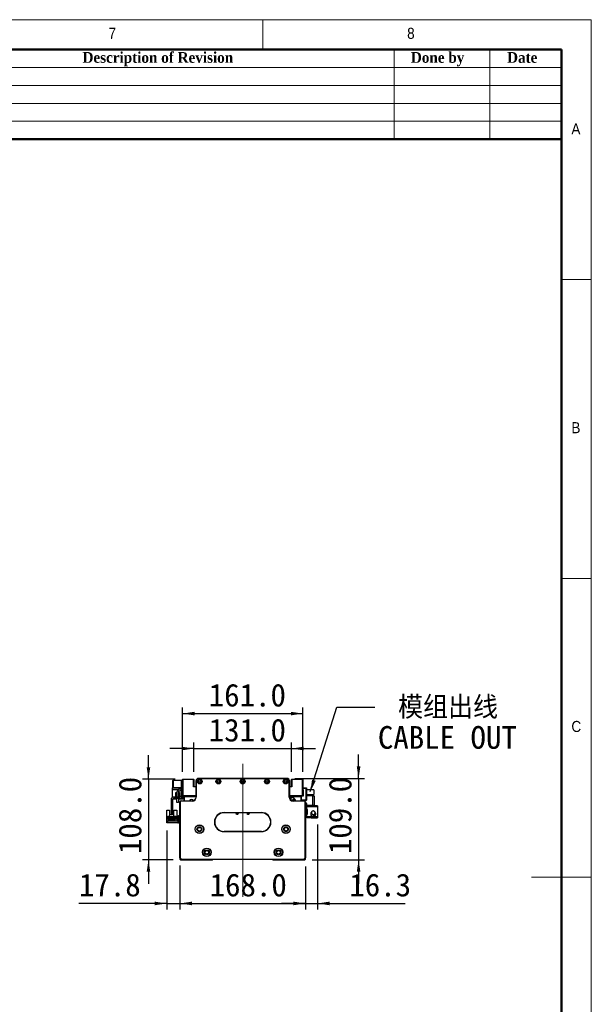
# Model space of a CAD drawing. Header units: millimetres. Extents: x 40 to 3320, y 40 to 2336.
# Tile 15 of 15: x 2554 to 3320, y 1018 to 2336. Entities that reach past the tile are written whole.
import ezdxf

# ---------------------------------------------------------------- set-up
doc = ezdxf.new("R2010")
doc.units = ezdxf.units.MM
doc.header["$LTSCALE"] = 8
doc.linetypes.add('CENTERX2', pattern=[20.32, 12.7, -2.54, 2.54, -2.54])
doc.layers.add('DIMNS', color=7, linetype='Continuous')
doc.styles.add('SLDTEXTSTYLE0', font='Gothic.ttf', dxfattribs={"width": 0.913})
doc.styles.add('SLDTEXTSTYLE1', font='timesbd.ttf', dxfattribs={"width": 0.933})
doc.styles.add('SLDTEXTSTYLE10', font='txt', dxfattribs={"bigfont": 'bigfont'})
doc.styles.add('SLDTEXTSTYLE7', font='txt')
doc.dimstyles.new('SLDDIMSTYLE0', dxfattribs={"dimtxt": 30.4, "dimasz": 16, "dimexe": 0, "dimexo": 0.0625, "dimgap": 7.6, "dimtad": 2, "dimdec": 1, "dimrnd": 1e-09, "dimzin": 4, "dimdsep": 46, "dimtxsty": 'SLDTEXTSTYLE7', "dimsah": 1, "dimcen": 0.09, "dimadec": 0, "dimazin": 1, "dimtfac": 1, "dimtdec": 1, "dimtmove": 0, "dimatfit": 0, "dimfxl": 0, "dimfrac": 2, "dimtolj": 1, "dimtzin": 12, "dimarcsym": 0})
doc.dimstyles.new('SLDDIMSTYLE4', dxfattribs={"dimtxt": 0.18, "dimasz": 16, "dimexe": 0, "dimexo": 0.0625, "dimgap": 0, "dimtad": 0, "dimtih": 1, "dimtoh": 1, "dimdec": 0, "dimrnd": 1e-09, "dimzin": 0, "dimdsep": 46, "dimtxsty": 'Standard', "dimsah": 1, "dimcen": 0.09, "dimadec": 0, "dimazin": 0, "dimtfac": 16, "dimtdec": 0, "dimtofl": 0, "dimtmove": 0, "dimatfit": 3, "dimfxl": 0, "dimfrac": 2, "dimtolj": 1, "dimtzin": 0, "dimarcsym": 0})
doc.dimstyles.new('SLDDIMSTYLE5', dxfattribs={"dimtxt": 30.4, "dimasz": 16, "dimexe": 0, "dimexo": 0.0625, "dimgap": 7.6, "dimtad": 2, "dimdec": 1, "dimrnd": 1e-09, "dimzin": 12, "dimdsep": 46, "dimtxsty": 'SLDTEXTSTYLE7', "dimsah": 1, "dimcen": 0.09, "dimadec": 0, "dimazin": 3, "dimtfac": 1, "dimtdec": 1, "dimtmove": 0, "dimatfit": 0, "dimfxl": 0, "dimfrac": 2, "dimtolj": 1, "dimtzin": 12, "dimarcsym": 0})

# ---------------------------------------------------------------- blocks, each defined once
blk = doc.blocks.new('_D_14')
at = {"layer": 'DIMNS'}
for p, q in [((2769.1, 1202.1), (2769.1, 1144.8)), ((2937.1, 1202.1), (2937.1, 1144.8)), ((2769.1, 1152.8), (2937.1, 1152.8))]:
    blk.add_line(p, q, dxfattribs=at)
for points in [[(2769.1, 1152.8), (2785.1, 1150.4), (2785.1, 1155.2)], [(2937.1, 1152.8), (2921.1, 1155.2), (2921.1, 1150.4)]]:
    blk.add_solid(points, dxfattribs=at)
at = {"layer": 'DIMNS', "insert": (2808.8, 1192.7), "char_height": 30.4, "attachment_point": 1, "style": 'SLDTEXTSTYLE7'}
blk.add_mtext('168.0', dxfattribs=at)
blk = doc.blocks.new('_D_15')
at = {"layer": 'DIMNS'}
for p, q in [((2751.3, 1250.6), (2751.3, 1144.8)), ((2769.1, 1203.6), (2769.1, 1144.8)), ((2751.3, 1152.8), (2633.8, 1152.8)), ((2751.3, 1152.8), (2769.1, 1152.8)), ((2769.1, 1152.8), (2801.1, 1152.8))]:
    blk.add_line(p, q, dxfattribs=at)
for points in [[(2751.3, 1152.8), (2735.3, 1155.2), (2735.3, 1150.4)], [(2769.1, 1152.8), (2785.1, 1150.4), (2785.1, 1155.2)]]:
    blk.add_solid(points, dxfattribs=at)
at = {"layer": 'DIMNS', "insert": (2633.8, 1192.7), "char_height": 30.4, "attachment_point": 1, "style": 'SLDTEXTSTYLE7'}
blk.add_mtext('17.8', dxfattribs=at)
blk = doc.blocks.new('_D_16')
at = {"layer": 'DIMNS'}
for p, q in [((3008.3, 1320.2), (3008.3, 1352.2)), ((2922.7, 1320.2), (3016.3, 1320.2)), ((3008.3, 1320.2), (3008.3, 1211.2)), ((2946.2, 1211.2), (3016.3, 1211.2)), ((3008.3, 1211.2), (3008.3, 1179.2))]:
    blk.add_line(p, q, dxfattribs=at)
for points in [[(3008.3, 1320.2), (3010.7, 1336.2), (3005.9, 1336.2)], [(3008.3, 1211.2), (3005.9, 1195.2), (3010.7, 1195.2)]]:
    blk.add_solid(points, dxfattribs=at)
at = {"layer": 'DIMNS', "insert": (2968.4, 1218.9), "char_height": 30.4, "attachment_point": 1, "rotation": 90, "style": 'SLDTEXTSTYLE7'}
blk.add_mtext('109.0', dxfattribs=at)
blk = doc.blocks.new('_D_17')
at = {"layer": 'DIMNS'}
for p, q in [((2787.6, 1360.2), (2755.6, 1360.2)), ((2787.6, 1329.1), (2787.6, 1368.2)), ((2787.6, 1360.2), (2918.6, 1360.2)), ((2918.6, 1329.1), (2918.6, 1368.2)), ((2918.6, 1360.2), (2950.6, 1360.2))]:
    blk.add_line(p, q, dxfattribs=at)
for points in [[(2787.6, 1360.2), (2771.6, 1362.6), (2771.6, 1357.8)], [(2918.6, 1360.2), (2934.6, 1357.8), (2934.6, 1362.6)]]:
    blk.add_solid(points, dxfattribs=at)
at = {"layer": 'DIMNS', "insert": (2807.6, 1400.1), "char_height": 30.4, "attachment_point": 1, "style": 'SLDTEXTSTYLE7'}
blk.add_mtext('131.0', dxfattribs=at)
blk = doc.blocks.new('_D_18')
at = {"layer": 'DIMNS'}
for p, q in [((2772.6, 1329.1), (2772.6, 1415)), ((2933.6, 1329.1), (2933.6, 1415)), ((2772.6, 1407), (2933.6, 1407))]:
    blk.add_line(p, q, dxfattribs=at)
for points in [[(2772.6, 1407), (2788.6, 1404.6), (2788.6, 1409.4)], [(2933.6, 1407), (2917.6, 1409.4), (2917.6, 1404.6)]]:
    blk.add_solid(points, dxfattribs=at)
at = {"layer": 'DIMNS', "insert": (2807.6, 1446.9), "char_height": 30.4, "attachment_point": 1, "style": 'SLDTEXTSTYLE7'}
blk.add_mtext('161.0', dxfattribs=at)
blk = doc.blocks.new('_D_19')
at = {"layer": 'DIMNS'}
for p, q in [((2953.4, 1258.4), (2953.4, 1144.8)), ((2937.1, 1202.1), (2937.1, 1144.8)), ((2937.1, 1152.8), (2905.1, 1152.8)), ((2937.1, 1152.8), (2953.4, 1152.8)), ((2953.4, 1152.8), (3070.8, 1152.8))]:
    blk.add_line(p, q, dxfattribs=at)
for points in [[(2937.1, 1152.8), (2921.1, 1155.2), (2921.1, 1150.4)], [(2953.4, 1152.8), (2969.4, 1150.4), (2969.4, 1155.2)]]:
    blk.add_solid(points, dxfattribs=at)
at = {"layer": 'DIMNS', "insert": (2995.9, 1192.7), "char_height": 30.4, "attachment_point": 1, "style": 'SLDTEXTSTYLE7'}
blk.add_mtext('16.3', dxfattribs=at)
blk = doc.blocks.new('_D_20')
at = {"layer": 'DIMNS'}
for p, q in [((2726.9, 1319.2), (2726.9, 1351.2)), ((2762.7, 1319.2), (2718.9, 1319.2)), ((2726.9, 1319.2), (2726.9, 1211.2)), ((2759.9, 1211.2), (2718.9, 1211.2)), ((2726.9, 1211.2), (2726.9, 1179.2))]:
    blk.add_line(p, q, dxfattribs=at)
for points in [[(2726.9, 1319.2), (2729.3, 1335.2), (2724.5, 1335.2)], [(2726.9, 1211.2), (2724.5, 1195.2), (2729.3, 1195.2)]]:
    blk.add_solid(points, dxfattribs=at)
at = {"layer": 'DIMNS', "insert": (2687, 1218.9), "char_height": 30.4, "attachment_point": 1, "rotation": 90, "style": 'SLDTEXTSTYLE7'}
blk.add_mtext('108.0', dxfattribs=at)
blk = doc.blocks.new('SW_NOTE_7')
at = {"layer": 'DIMNS', "color": 0, "char_height": 30.4, "attachment_point": 1}
for s, insert, style in [(' 模组出线', (4, 15.1), 'SLDTEXTSTYLE10'), ('CABLE OUT', (4, -25.1), 'SLDTEXTSTYLE7')]:
    blk.add_mtext(s, dxfattribs=dict(at, insert=insert, style=style))

msp = doc.modelspace()

# ---------------------------------------------------------------- linework, layer by layer
at = {"color": 7, "linetype": 'Continuous', "lineweight": 18}
for p, q in [((3320, 2336), (40, 2336)), ((2880, 2296), (2880, 2336)), ((3320, 40), (3320, 2336)), ((80, 2296), (3280, 2296)), ((3056, 2296), (3056, 2176)), ((3184, 2296), (3184, 2176)), ((3280, 2296), (3280, 2176)), ((3280, 2296), (3280, 80)), ((2320, 2272), (3280, 2272)), ((2320, 2248), (3280, 2248)), ((2320, 2224), (3280, 2224)), ((2320, 2200), (3280, 2200)), ((3320, 1988), (3280, 1988)), ((3280, 1588), (3320, 1588)), ((3320, 1188), (3240, 1188))]:
    msp.add_line(p, q, dxfattribs=at)
at = {"color": 7, "linetype": 'Continuous', "lineweight": 50}
for p, q in [((3280, 2296), (80, 2296)), ((3280, 2296), (3280, 80)), ((3280, 2176), (2320, 2176))]:
    msp.add_line(p, q, dxfattribs=at)
at = {"color": 7, "linetype": 'Continuous', "lineweight": 25}
for p, q in [((2772.8708452, 1319.2459392), (2772.5708475, 1318.9459416)), ((2772.8708452, 1318.9459416), (2772.5708475, 1318.9459416)), ((2772.5708475, 1297.0459434), (2772.5708475, 1318.9459416)), ((2772.8708452, 1318.9459416), (2772.8708452, 1319.2459392)), ((2772.8708452, 1319.2459392), (2787.2708431, 1319.2459392)), ((2787.2708431, 1318.9459416), (2772.8708452, 1318.9459416)), ((2772.8708452, 1318.9459416), (2772.8708452, 1297.0459434)), ((2787.2708431, 1318.9459416), (2787.2708431, 1319.2459392)), ((2787.5708481, 1318.9459416), (2787.2708431, 1319.2459392)), ((2787.2708431, 1308.7459403), (2787.2708431, 1318.9459416)), ((2787.2708431, 1318.9459416), (2787.5708481, 1318.9459416)), ((2787.5708481, 1318.9459416), (2787.5708481, 1308.7459403)), ((2791.0708478, 1318.9042481), (2791.0708478, 1318.9459341)), ((2791.0708478, 1318.9459341), (2791.0990035, 1318.9459341)), ((2793.5708454, 1320.2459338), (2793.5708454, 1319.9459361)), ((2793.5708454, 1320.2459338), (2912.5708481, 1320.2459338)), ((2912.5708481, 1319.9459361), (2793.5708454, 1319.9459361)), ((2912.5708481, 1320.2459338), (2912.5708481, 1319.9459361)), ((2915.04269, 1318.9459341), (2915.0708457, 1318.9459341)), ((2915.0708457, 1318.9459341), (2915.0708457, 1318.9042481)), ((2918.8708505, 1319.2459392), (2918.5708454, 1318.9459416)), ((2918.5708454, 1308.7459403), (2918.5708454, 1318.9459416)), ((2918.5708454, 1318.9459416), (2918.8708505, 1318.9459416)), ((2918.8708505, 1319.2459392), (2918.8708505, 1318.9459416)), ((2918.8708505, 1319.2459392), (2933.2708484, 1319.2459392)), ((2918.8708505, 1318.9459416), (2918.8708505, 1308.7459403)), ((2933.2708484, 1318.9459416), (2918.8708505, 1318.9459416)), ((2933.2708484, 1319.2459392), (2933.2708484, 1318.9459416)), ((2933.570846, 1318.9459416), (2933.2708484, 1319.2459392)), ((2933.570846, 1318.9459416), (2933.2708484, 1318.9459416)), ((2933.2708484, 1297.0459434), (2933.2708484, 1318.9459416)), ((2933.570846, 1318.9459416), (2933.570846, 1297.0459434)), ((2759.2708459, 1305.1459389), (2759.2708459, 1307.7459457)), ((2759.2708459, 1307.7459457), (2770.5708435, 1307.7459457)), ((2759.2708459, 1305.1459389), (2766.9304078, 1305.1459389)), ((2759.2708459, 1294.9955585), (2759.2708459, 1305.1459389)), ((2759.8708486, 1317.7459436), (2759.5708435, 1317.445946)), ((2759.8708486, 1317.445946), (2759.5708435, 1317.3216777)), ((2759.5708435, 1317.3216777), (2759.5708435, 1317.445946)), ((2759.5708435, 1308.1702041), (2759.5708435, 1317.3216777)), ((2759.8708486, 1308.0459433), (2759.5708435, 1308.1702041)), ((2759.5708435, 1308.0459433), (2759.5708435, 1308.1702041)), ((2759.5708435, 1308.0459433), (2759.8708486, 1307.7459457)), ((2759.8708486, 1317.7459436), (2759.8708486, 1317.445946)), ((2759.8708486, 1317.7459436), (2770.5708435, 1317.7459436)), ((2759.8708486, 1317.445946), (2759.8708486, 1308.0459433)), ((2770.5708435, 1317.445946), (2759.8708486, 1317.445946)), ((2759.8708486, 1308.0459433), (2770.5708435, 1308.0459433)), ((2759.8708486, 1308.0459433), (2759.8708486, 1307.7459457)), ((2770.5708435, 1317.7459436), (2772.5708475, 1317.7459436)), ((2770.5708435, 1316.7459416), (2770.5708435, 1317.7459436)), ((2770.5708435, 1316.7459416), (2770.5708435, 1307.7459457)), ((2772.5708475, 1316.7459416), (2770.5708435, 1316.7459416)), ((2771.6283118, 1305.1459389), (2772.5708475, 1305.1459389)), ((2790.5708468, 1308.7459403), (2787.2708431, 1308.7459403)), ((2790.5708468, 1317.2459351), (2790.8708481, 1317.2459351)), ((2790.5708468, 1295.2459353), (2790.5708468, 1317.2459351)), ((2790.8708481, 1317.2459351), (2790.8708481, 1295.2459353)), ((2915.5708468, 1317.2459351), (2915.2708454, 1317.2459351)), ((2915.2708454, 1295.2459353), (2915.2708454, 1317.2459351)), ((2915.5708468, 1317.2459351), (2915.5708468, 1295.2459353)), ((2918.8708505, 1308.7459403), (2915.5708468, 1308.7459403)), ((2933.570846, 1307.7459457), (2938.2708436, 1307.7459457)), ((2938.2708436, 1306.7459437), (2933.570846, 1306.7459437)), ((2938.2708436, 1306.7459437), (2938.2708436, 1307.7459457)), ((2938.2708436, 1307.7459457), (2938.5708487, 1307.4459406)), ((2938.5708487, 1306.6216754), (2938.2708436, 1306.7459437)), ((2938.2708436, 1291.7459431), (2938.2708436, 1306.7459437)), ((2938.5708487, 1307.4459406), (2938.5708487, 1306.6216754)), ((2938.5708487, 1306.6216754), (2938.5708487, 1291.8702038)), ((2759.2708459, 1292.2459441), (2759.2708459, 1292.4942719)), ((2763.5708442, 1292.2459441), (2759.2708459, 1292.2459441)), ((2769.0708479, 1295.2459427), (2760.5708456, 1295.2459427)), ((2769.0708479, 1293.2459461), (2760.5708456, 1293.2459461)), ((2763.5708442, 1301.24594), (2765.0708472, 1301.24594)), ((2763.5708442, 1295.2459427), (2763.5708442, 1301.24594)), ((2763.5708442, 1292.2459441), (2763.5708442, 1293.2459461)), ((2765.0708472, 1301.7668101), (2765.0708472, 1295.7459437)), ((2765.0708472, 1295.7459437), (2767.0708438, 1295.7459437)), ((2765.0708472, 1295.2459427), (2765.0708472, 1295.7459437)), ((2765.0708472, 1287.7459424), (2765.0708472, 1293.2459461)), ((2767.0708438, 1301.745941), (2767.0708438, 1295.7459437)), ((2767.0708438, 1301.24594), (2768.5708469, 1301.24594)), ((2767.0708438, 1295.7459437), (2767.0708438, 1295.2459427)), ((2767.0708438, 1293.2459461), (2767.0708438, 1287.7459424)), ((2768.5708469, 1301.24594), (2768.5708469, 1295.2459427)), ((2768.5708469, 1293.2459461), (2768.5708469, 1292.2459441)), ((2772.8708452, 1292.2459441), (2768.5708469, 1292.2459441)), ((2770.5708435, 1304.7459396), (2772.5708475, 1304.7459396)), ((2770.5708435, 1303.745945), (2770.5708435, 1304.7459396)), ((2770.5708435, 1303.745945), (2770.5708435, 1296.7459457)), ((2772.5708475, 1303.745945), (2770.5708435, 1303.745945)), ((2772.5708475, 1297.0459434), (2772.5708475, 1296.7459457)), ((2772.5708475, 1297.0459434), (2772.8708452, 1296.7459457)), ((2772.8708452, 1297.0459434), (2772.5708475, 1297.0459434)), ((2772.8708452, 1297.0459434), (2790.5708468, 1297.0459434)), ((2772.8708452, 1297.0459434), (2772.8708452, 1296.7459457)), ((2772.8708452, 1292.2459441), (2772.8708452, 1296.7459457)), ((2790.5708468, 1296.7459457), (2772.8708452, 1296.7459457)), ((2774.5708441, 1295.7459437), (2775.5708462, 1296.7459457)), ((2774.5708441, 1290.745941), (2774.5708441, 1295.7459437)), ((2775.1708468, 1294.9959459), (2776.120848, 1295.9459397)), ((2775.1708468, 1290.24594), (2775.1708468, 1294.9959459)), ((2775.2708485, 1294.9059429), (2776.210851, 1295.8459454)), ((2775.2708485, 1290.24594), (2775.2708485, 1294.9059429)), ((2776.120848, 1295.9459397), (2790.5708468, 1295.9459397)), ((2776.210851, 1295.8459454), (2790.5708468, 1295.8459454)), ((2788.4958452, 1296.7459457), (2788.7908211, 1296.4509698)), ((2789.2858004, 1296.2459447), (2790.5708468, 1296.2459447)), ((2790.8708481, 1295.2459353), (2790.5708468, 1295.2459353)), ((2915.8505043, 1294.7459417), (2915.1944956, 1294.7459417)), ((2915.5708468, 1295.2459353), (2915.2708454, 1295.2459353)), ((2915.5708468, 1297.0459434), (2933.2708484, 1297.0459434)), ((2933.2708484, 1296.7459457), (2915.5708468, 1296.7459457)), ((2915.5708468, 1296.2459447), (2916.8558931, 1296.2459447)), ((2915.5708468, 1295.9459397), (2930.0208455, 1295.9459397)), ((2915.5708468, 1295.8459454), (2929.9308425, 1295.8459454)), ((2917.3508724, 1296.4509698), (2917.6458484, 1296.7459457)), ((2921.8492424, 1293.5760664), (2919.0437337, 1294.5158231)), ((2929.9308425, 1295.8459454), (2930.870845, 1294.9059429)), ((2930.0208455, 1295.9459397), (2930.9708467, 1294.9959459)), ((2930.5708474, 1296.7459457), (2931.5708494, 1295.7459437)), ((2930.870845, 1294.9059429), (2930.870845, 1290.24594)), ((2930.9708467, 1294.9959459), (2930.9708467, 1290.24594)), ((2932.0708429, 1296.2459447), (2931.5708494, 1295.7459437)), ((2931.5708494, 1295.7459437), (2931.5708494, 1290.24594)), ((2934.070847, 1296.2459447), (2932.0708429, 1296.2459447)), ((2933.2708484, 1296.7459457), (2933.2708484, 1297.0459434)), ((2933.570846, 1297.0459434), (2933.2708484, 1297.0459434)), ((2933.2708484, 1296.7459457), (2933.570846, 1297.0459434)), ((2934.070847, 1296.7459457), (2933.2708484, 1296.7459457)), ((2933.570846, 1304.7459396), (2934.070847, 1304.7459396)), ((2933.570846, 1298.7459423), (2934.070847, 1298.7459423)), ((2934.070847, 1304.7459396), (2934.070847, 1296.2459447)), ((2938.5708487, 1291.8702038), (2938.2708436, 1291.7459431)), ((2948.5708466, 1304.7459396), (2938.5708487, 1304.7459396)), ((2938.5708487, 1298.7459423), (2948.5708466, 1298.7459423)), ((2946.9708493, 1296.7459457), (2938.5708487, 1296.7459457)), ((2938.5708487, 1291.8702038), (2938.5708487, 1291.0459461)), ((2946.9708493, 1283.7459417), (2946.9708493, 1296.7459457)), ((2946.9708493, 1296.7459457), (2948.9708459, 1296.7459457)), ((2948.5708466, 1304.7459396), (2948.5708466, 1298.7459423)), ((2948.9708459, 1296.7459457), (2948.9708459, 1283.7459417)), ((2757.0708459, 1291.7459431), (2757.0708459, 1272.2459408)), ((2759.07085, 1291.7459431), (2759.07085, 1272.2459408)), ((2767.0708438, 1287.7459424), (2765.0708472, 1287.7459424)), ((2769.3708455, 1288.745937), (2769.0708479, 1288.745937)), ((2769.0708479, 1213.7459375), (2769.0708479, 1288.745937)), ((2769.3708455, 1288.745937), (2769.3708455, 1213.8702015)), ((2770.5708435, 1289.9459349), (2770.5708435, 1290.24594)), ((2770.5708435, 1290.24594), (2785.5708441, 1290.24594)), ((2785.5708441, 1289.9459349), (2770.5708435, 1289.9459349)), ((2774.9708509, 1290.3459417), (2774.5708441, 1290.745941)), ((2774.5708441, 1290.745941), (2774.5708441, 1290.24594)), ((2774.9708509, 1290.24594), (2774.9708509, 1290.3459417)), ((2785.5708441, 1289.9459349), (2785.5708441, 1290.24594)), ((2920.8118608, 1291.245942), (2917.5879723, 1291.245942)), ((2920.5708494, 1290.24594), (2920.5708494, 1289.9459349)), ((2920.5708494, 1290.24594), (2935.57085, 1290.24594)), ((2935.57085, 1289.9459349), (2920.5708494, 1289.9459349)), ((2931.5708494, 1291.7459431), (2938.2708436, 1291.7459431)), ((2938.2708436, 1290.745941), (2931.5708494, 1290.745941)), ((2935.57085, 1290.24594), (2935.57085, 1289.9459349)), ((2937.0708456, 1288.745937), (2936.770848, 1288.745937)), ((2936.770848, 1213.8702015), (2936.770848, 1288.745937)), ((2937.0708456, 1288.745937), (2937.0708456, 1213.7459375)), ((2938.970848, 1286.7459404), (2937.0708456, 1286.7459404)), ((2938.2708436, 1290.745941), (2938.2708436, 1291.7459431)), ((2938.5708487, 1291.0459461), (2938.2708436, 1290.745941)), ((2938.970848, 1283.7459417), (2938.970848, 1286.7459404)), ((2938.970848, 1283.7459417), (2938.970848, 1282.5459438)), ((2946.9708493, 1283.7459417), (2938.970848, 1283.7459417)), ((2938.970848, 1282.5459438), (2953.3708459, 1282.5459438)), ((2938.970848, 1278.5459431), (2938.970848, 1282.5459438)), ((2944.9708452, 1283.7459417), (2944.9708452, 1283.5459458)), ((2953.3708459, 1283.5459458), (2944.9708452, 1283.5459458)), ((2948.9708459, 1283.7459417), (2946.9708493, 1283.7459417)), ((2953.3708459, 1283.5459458), (2953.3708459, 1282.5459438)), ((2953.3708459, 1282.5459438), (2953.3708459, 1268.5459415)), ((2751.3708463, 1277.6459428), (2755.0708493, 1277.6459428)), ((2751.3708463, 1268.7459412), (2751.3708463, 1277.6459428)), ((2751.3708463, 1262.7459439), (2751.3708463, 1268.7459412)), ((2752.1708449, 1268.7459412), (2751.3708463, 1268.7459412)), ((2752.1708449, 1268.7459412), (2752.670846, 1269.2459422)), ((2755.2708453, 1269.2459422), (2752.670846, 1269.2459422)), ((2753.0708453, 1268.695944), (2755.2708453, 1268.695944)), ((2753.0708453, 1265.2459415), (2753.0708453, 1268.695944)), ((2753.8708439, 1266.8959434), (2762.2708445, 1266.8959434)), ((2753.8708439, 1265.2459415), (2753.8708439, 1266.8959434)), ((2754.8208451, 1265.8459442), (2754.8208451, 1265.3459432)), ((2755.3208461, 1265.8459442), (2754.8208451, 1265.8459442)), ((2755.0708493, 1277.6459428), (2755.0708493, 1269.2459422)), ((2755.2708453, 1268.695944), (2755.2708453, 1269.2459422)), ((2755.2708453, 1269.2459422), (2760.8708432, 1269.2459422)), ((2755.6208437, 1268.695944), (2755.2708453, 1268.695944)), ((2755.3208461, 1265.3459432), (2755.3208461, 1265.8459442)), ((2755.6208437, 1267.595944), (2755.6208437, 1268.695944)), ((2760.5208447, 1267.595944), (2755.6208437, 1267.595944)), ((2756.8208491, 1265.8459442), (2756.8208491, 1265.3459432)), ((2757.3208502, 1265.8459442), (2756.8208491, 1265.8459442)), ((2757.0708459, 1272.2459408), (2759.07085, 1272.2459408)), ((2757.0708459, 1271.2459425), (2757.0708459, 1272.2459408)), ((2759.07085, 1271.2459425), (2757.0708459, 1271.2459425)), ((2757.2708493, 1268.195943), (2758.8708466, 1268.195943)), ((2757.2708493, 1267.595944), (2757.2708493, 1268.195943)), ((2757.3208502, 1265.3459432), (2757.3208502, 1265.8459442)), ((2759.3208468, 1265.8459442), (2758.8208457, 1265.8459442)), ((2758.8208457, 1265.8459442), (2758.8208457, 1265.3459432)), ((2758.8708466, 1267.595944), (2758.8708466, 1268.195943)), ((2759.07085, 1272.2459408), (2759.07085, 1271.2459425)), ((2759.3208468, 1265.3459432), (2759.3208468, 1265.8459442)), ((2760.8708432, 1268.695944), (2760.5208447, 1268.695944)), ((2760.5208447, 1268.695944), (2760.5208447, 1267.595944)), ((2760.8208498, 1265.8459442), (2760.8208498, 1265.3459432)), ((2761.3208434, 1265.8459442), (2760.8208498, 1265.8459442)), ((2760.8708432, 1269.2459422), (2760.8708432, 1268.695944)), ((2763.47085, 1269.2459422), (2760.8708432, 1269.2459422)), ((2760.8708432, 1268.695944), (2763.0708432, 1268.695944)), ((2761.0708466, 1269.2459422), (2761.0708466, 1277.6459428)), ((2761.0708466, 1277.6459428), (2764.7708496, 1277.6459428)), ((2761.3208434, 1265.3459432), (2761.3208434, 1265.8459442)), ((2762.2708445, 1266.8959434), (2762.2708445, 1265.2459415)), ((2763.0708432, 1268.695944), (2763.0708432, 1265.2459415)), ((2763.47085, 1269.2459422), (2763.9708435, 1268.7459412)), ((2764.7708496, 1268.7459412), (2763.9708435, 1268.7459412)), ((2764.7708496, 1277.6459428), (2764.7708496, 1268.7459412)), ((2764.7708496, 1268.7459412), (2764.7708496, 1262.7459439)), ((2767.0708438, 1269.7459432), (2767.0708438, 1270.7459415)), ((2767.0708438, 1270.7459415), (2769.0708479, 1270.7459415)), ((2769.0708479, 1269.7459432), (2767.0708438, 1269.7459432)), ((2767.0708438, 1261.7459419), (2767.0708438, 1269.7459432)), ((2828.0708464, 1274.545935), (2878.0708471, 1274.545935)), ((2828.0708464, 1274.545935), (2828.0708464, 1274.2459374)), ((2878.0708471, 1274.2459374), (2828.0708464, 1274.2459374)), ((2878.0708471, 1274.545935), (2878.0708471, 1274.2459374)), ((2938.970848, 1278.5459431), (2938.970848, 1278.0459421)), ((2939.97085, 1278.5459431), (2938.970848, 1278.5459431)), ((2938.970848, 1278.0459421), (2938.970848, 1273.0459432)), ((2939.97085, 1278.0459421), (2938.970848, 1278.0459421)), ((2938.970848, 1272.5459421), (2938.970848, 1273.0459432)), ((2938.970848, 1273.0459432), (2939.97085, 1273.0459432)), ((2938.970848, 1268.5459415), (2938.970848, 1272.5459421)), ((2938.970848, 1272.5459421), (2939.97085, 1272.5459421)), ((2938.970848, 1268.5459415), (2938.970848, 1267.3459435)), ((2953.3708459, 1268.5459415), (2938.970848, 1268.5459415)), ((2944.9708452, 1267.3459435), (2938.970848, 1267.3459435)), ((2939.97085, 1272.5459421), (2939.97085, 1278.5459431)), ((2944.420076, 1273.3429121), (2944.3208491, 1272.5459421)), ((2944.6547544, 1273.9808383), (2944.5195859, 1273.6650007)), ((2944.5316261, 1274.1249772), (2944.565638, 1274.1361382)), ((2944.565638, 1270.9557461), (2944.5316261, 1270.9669071)), ((2944.6874922, 1273.9647301), (2944.5650345, 1274.0249867)), ((2944.565638, 1274.1361382), (2944.9494099, 1274.7111293)), ((2944.7257211, 1274.0573669), (2944.565638, 1274.1361382)), ((2944.9708452, 1267.5459432), (2953.3708459, 1267.5459432)), ((2944.9708452, 1267.5459432), (2944.9708452, 1267.3459435)), ((2953.3708459, 1268.5459415), (2953.3708459, 1267.5459432)), ((2751.2708446, 1260.7459436), (2751.2708446, 1262.7459439)), ((2751.2708446, 1262.7459439), (2752.2708466, 1262.7459439)), ((2752.2708466, 1260.7459436), (2751.2708446, 1260.7459436)), ((2752.2708466, 1262.7459439), (2752.2708466, 1260.7459436)), ((2766.0708493, 1262.7459439), (2752.2708466, 1262.7459439)), ((2766.0708493, 1260.7459436), (2752.2708466, 1260.7459436)), ((2753.8708439, 1265.2459415), (2753.0708453, 1265.2459415)), ((2753.8708439, 1264.1959424), (2753.8708439, 1265.2459415)), ((2755.0708493, 1264.1959424), (2753.8708439, 1264.1959424)), ((2754.8208451, 1265.3459432), (2755.3208461, 1265.3459432)), ((2755.0708493, 1263.3959437), (2755.0708493, 1264.1959424)), ((2761.0708466, 1264.1959424), (2755.0708493, 1264.1959424)), ((2761.0708466, 1263.3959437), (2755.0708493, 1263.3959437)), ((2756.8208491, 1265.3459432), (2757.3208502, 1265.3459432)), ((2758.8208457, 1265.3459432), (2759.3208468, 1265.3459432)), ((2760.8208498, 1265.3459432), (2761.3208434, 1265.3459432)), ((2761.0708466, 1264.1959424), (2761.0708466, 1263.3959437)), ((2762.2708445, 1264.1959424), (2761.0708466, 1264.1959424)), ((2762.2708445, 1265.2459415), (2762.2708445, 1264.1959424)), ((2763.0708432, 1265.2459415), (2762.2708445, 1265.2459415)), ((2766.0708493, 1262.7459439), (2766.0708493, 1260.7459436)), ((2767.0708438, 1261.7459419), (2769.0708479, 1261.7459419)), ((2767.0708438, 1260.7459436), (2767.0708438, 1261.7459419)), ((2769.0708479, 1260.7459436), (2767.0708438, 1260.7459436)), ((2828.0708464, 1249.2459389), (2878.0708471, 1249.2459389)), ((2828.0708464, 1249.2459389), (2828.0708464, 1248.9459375)), ((2878.0708471, 1248.9459375), (2828.0708464, 1248.9459375)), ((2878.0708471, 1249.2459389), (2878.0708471, 1248.9459375)), ((2769.3708455, 1213.8702015), (2769.0708479, 1213.7459375)), ((2771.0708445, 1211.7459374), (2769.0708479, 1213.7459375)), ((2769.0708479, 1213.7459375), (2769.0708479, 1212.2459374)), ((2769.3708455, 1213.8702015), (2771.1951127, 1212.0459374)), ((2934.9465808, 1212.0459374), (2936.770848, 1213.8702015)), ((2937.0708456, 1213.7459375), (2935.070849, 1211.7459374)), ((2936.770848, 1213.8702015), (2937.0708456, 1213.7459375)), ((2937.0708456, 1212.2459374), (2937.0708456, 1213.7459375)), ((2769.0708479, 1212.2459374), (2770.0708499, 1211.2459374)), ((2770.0708499, 1211.2459374), (2812.5708466, 1211.2459374)), ((2771.1951127, 1212.0459374), (2771.0708445, 1211.7459374)), ((2935.070849, 1211.7459374), (2771.0708445, 1211.7459374)), ((2771.1951127, 1212.0459374), (2934.9465808, 1212.0459374)), ((2812.5708466, 1211.2459374), (2813.0708477, 1211.7459374)), ((2893.0708459, 1211.7459374), (2893.5708469, 1211.2459374)), ((2893.5708469, 1211.2459374), (2936.0708436, 1211.2459374)), ((2934.9465808, 1212.0459374), (2935.070849, 1211.7459374)), ((2936.0708436, 1211.2459374), (2937.0708456, 1212.2459374))]:
    msp.add_line(p, q, dxfattribs=at)
at = {"color": 7, "linetype": 'Continuous', "lineweight": 25, "flags": 128}
for points in [[(2917.5879723, 1291.245942), (2917.6656818, 1292.3738482), (2917.8894376, 1293.3657067), (2918.2322463, 1294.1018912), (2918.6527645, 1294.4936054), (2919.0437337, 1294.5158231)], [(2920.8118608, 1291.245942), (2920.8817547, 1292.1452495), (2921.0808044, 1292.907645), (2921.3786935, 1293.4170561), (2921.7300778, 1293.5959446), (2922.0814696, 1293.4170561), (2922.3793587, 1292.907645), (2922.5784009, 1292.1452495), (2922.6482948, 1291.245942)], [(2921.4061042, 1291.245942), (2921.4307657, 1291.5632474), (2921.5009948, 1291.8322431), (2921.6061002, 1292.0119809), (2921.7300778, 1292.0751023), (2921.8540629, 1292.0119809), (2921.9373977, 1291.8831008)], [(2920.8991444, 1290.24594), (2920.8817547, 1290.3466346), (2920.8118608, 1291.245942)], [(2921.9373977, 1290.6087833), (2921.8540629, 1290.4799032), (2921.7300778, 1290.4167893), (2921.6061002, 1290.4799032), (2921.5009948, 1290.659641), (2921.4307657, 1290.9286367), (2921.4061042, 1291.245942)], [(2922.6482948, 1291.245942), (2922.5784009, 1290.3466346), (2922.5610113, 1290.24594)], [(2766.0708493, 1260.7459436), (2766.6561147, 1260.803585), (2767.0708438, 1260.9175155)]]:
    msp.add_lwpolyline(points, dxfattribs=at)
at = {"color": 7, "linetype": 'Continuous', "lineweight": 25}
for centre, radius in [((2795.5708468, 1315.9959374), 3.25), ((2795.5708468, 1315.9959374), 3), ((2820.5708468, 1315.9959374), 3.25), ((2820.5708468, 1315.9959374), 3), ((2853.0708468, 1315.9959374), 3.25), ((2853.0708468, 1315.9959374), 3), ((2885.5708468, 1315.9959374), 3.25), ((2885.5708468, 1315.9959374), 3), ((2910.5708468, 1315.9959374), 3.25), ((2910.5708468, 1315.9959374), 3), ((2795.5708468, 1315.9959374), 1.6), ((2795.5708468, 1315.9959374), 1.25), ((2820.5708468, 1315.9959374), 1.6), ((2820.5708468, 1315.9959374), 1.25), ((2853.0708468, 1315.9959374), 1.6), ((2853.0708468, 1315.9959374), 1.25), ((2885.5708468, 1315.9959374), 1.6), ((2885.5708468, 1315.9959374), 1.25), ((2910.5708468, 1315.9959374), 1.6), ((2910.5708468, 1315.9959374), 1.25), ((2845.5708468, 1272.9493068), 1.25), ((2860.5708468, 1272.9493068), 1.25), ((2795.0708468, 1252.2459374), 5.75), ((2795.0708468, 1252.2459374), 5.5), ((2795.0708468, 1252.2459374), 3.2), ((2795.0708468, 1252.2459374), 2.5), ((2795.0708468, 1252.2459374), 2.45), ((2911.0708468, 1252.2459374), 5.75), ((2911.0708468, 1252.2459374), 5.5), ((2911.0708468, 1252.2459374), 3.2), ((2911.0708468, 1252.2459374), 2.5), ((2911.0708468, 1252.2459374), 2.45), ((2805.0708468, 1221.2459374), 5.75), ((2805.0708468, 1221.2459374), 5.5), ((2901.0708468, 1221.2459374), 5.75), ((2901.0708468, 1221.2459374), 5.5), ((2805.0708468, 1221.2459374), 3.2), ((2805.0708468, 1221.2459374), 2.5), ((2805.0708468, 1221.2459374), 2.45), ((2901.0708468, 1221.2459374), 3.2), ((2901.0708468, 1221.2459374), 2.5), ((2901.0708468, 1221.2459374), 2.45)]:
    msp.add_circle(centre, radius, dxfattribs=at)
for centre, radius, start, end in [((2793.5708468, 1317.2459374), 3, 90, 180), ((2793.5708468, 1317.2459374), 2.7, 90, 180), ((2912.5708468, 1317.2459374), 3, 0, 90), ((2912.5708468, 1317.2459374), 2.7, 0, 90), ((2769.0708468, 1301.7668121), 4, 94.7801918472, 180), ((2768.5708468, 1307.7459424), 2, 274.7801918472, 0), ((2768.5708468, 1307.7250728), 4, 311.8595712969, 0), ((2760.5708468, 1291.7459424), 3.5, 90, 180), ((2760.5708468, 1291.7459424), 1.5, 90, 180), ((2769.0708468, 1301.7459424), 2, 94.7801918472, 180), ((2768.5708468, 1307.7250728), 4, 274.7801918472, 300), ((2769.0708468, 1296.7459424), 1.5, 270, 0), ((2769.0708468, 1296.7459424), 3.5, 270, 0), ((2784.5708474, 1288.7459424), 3.25, 33.6320601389, 152.5136736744), ((2785.5708468, 1295.2459374), 5.3, 270, 0), ((2785.5708468, 1295.2459374), 5, 270, 0), ((2789.2857969, 1296.9459424), 0.7, 225.0000000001, 270), ((2920.5708468, 1295.2459374), 5.3, 180, 270), ((2920.5708468, 1295.2459374), 5, 180, 270), ((2919.0311107, 1292.280539), 2.6140477, 134.1989322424, 176.1915788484), ((2916.8558966, 1296.9459424), 0.7, 270, 314.9999999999), ((2920.5794485, 1291.2459424), 1.5, 359.9224033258, 25.1362392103), ((2770.5708468, 1288.7459374), 1.5, 90, 180), ((2770.5708468, 1288.7459374), 1.2, 90, 180), ((2920.5794485, 1291.2459424), 1.5, 334.8637607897, 359.9224033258), ((2921.5708461, 1288.7459424), 3.25, 27.4863263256, 71.1610907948), ((2935.5708468, 1288.7459374), 1.5, 0, 90), ((2935.5708468, 1288.7459374), 1.2, 0, 90), ((2828.0708468, 1261.7459374), 12.8, 90, 270), ((2828.0708468, 1261.7459374), 12.5, 90, 270), ((2878.0708468, 1261.7459374), 12.8, 270, 90), ((2878.0708468, 1261.7459374), 12.5, 270, 90), ((2947.5708468, 1272.5459424), 3.4, 207.8854130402, 44.3134751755), ((2947.5708468, 1272.5459424), 3.45, 237.5742082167, 0), ((2947.5708468, 1272.5459424), 2.5, 274.0682455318, 11.0547454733), ((2947.5708468, 1272.5459424), 2.6, 277.2742732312, 10.9089677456), ((2947.5708468, 1272.5459424), 3.45, 0, 47.8989058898), ((2766.0708468, 1263.7459424), 1, 270, 0)]:
    msp.add_arc(centre, radius, start, end, dxfattribs=at)
for points, knots in [([(2917.4186504, 1294.2786189), (2917.2190423, 1294.2476301), (2916.7184007, 1294.1699062), (2916.0091856, 1294.3579682), (2915.6857177, 1294.5623899), (2915.5666335, 1294.6376475)], [0, 0, 0, 0, 0.29526112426, 0.74055146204, 1, 1, 1, 1]), ([(2918.9422419, 1294.5105629), (2918.8637054, 1294.5293468), (2918.4869928, 1294.6194461), (2917.8512525, 1294.5007783), (2917.3923374, 1294.2415602), (2917.1987018, 1294.1321852)], [0, 0, 0, 0, 0.1321362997, 0.6338117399, 1, 1, 1, 1]), ([(2921.9602039, 1291.245942), (2921.8923957, 1291.245942), (2921.7567862, 1291.245942), (2921.5229942, 1291.245942), (2921.4061042, 1291.245942)], [0, 0, 0, 0, 0.5000258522, 1, 1, 1, 1]), ([(2945.3972345, 1275.4726308), (2945.2154406, 1275.1136203), (2944.882324, 1274.4557745), (2944.4228107, 1273.3965254), (2944.2029419, 1272.5759707), (2944.1469208, 1271.9061577), (2944.2502008, 1271.3458998), (2944.4749284, 1270.742356), (2944.9281338, 1270.1454488), (2945.6129898, 1269.7078338), (2946.3368625, 1269.4706171), (2947.0989537, 1269.4675579), (2947.8080605, 1269.7021535), (2947.9880024, 1269.8232171), (2947.9409241, 1269.859614), (2947.9242628, 1269.872495)], [0, 0, 0, 0, 0.1800959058, 0.3300052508, 0.4496461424, 0.5397482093, 0.5746239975, 0.6053234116, 0.6784017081, 0.7214078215, 0.761983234, 0.8291631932, 0.8886691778, 0.9605994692, 1, 1, 1, 1]), ([(2948.9602512, 1276.3091), (2949.2093521, 1276.0792838), (2949.7081135, 1275.619135), (2950.1129944, 1274.7018435), (2950.1543168, 1273.7843168), (2949.8741498, 1272.9892966), (2949.363304, 1272.372813), (2948.6699136, 1271.962606), (2947.8626472, 1271.7982197), (2947.0233764, 1271.9023578), (2946.2445722, 1272.2730921), (2945.6237451, 1272.8744706), (2945.2329144, 1273.637291), (2945.1459252, 1274.4822351), (2945.2500764, 1275.2405188), (2945.5945825, 1275.8332381), (2946.1255352, 1276.2540646), (2946.8591544, 1276.4994156), (2947.6053636, 1276.5773952), (2948.1493481, 1276.6044336), (2948.408326, 1276.5894627), (2948.4933512, 1276.5944932), (2948.5156794, 1276.5830287), (2948.589856, 1276.5510259), (2948.7459692, 1276.4624913), (2948.878053, 1276.3679406), (2948.9602512, 1276.3091)], [0, 0, 0, 0, 0.0648168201, 0.1297792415, 0.1897321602, 0.2426181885, 0.2944134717, 0.3462427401, 0.398723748, 0.4521991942, 0.5066010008, 0.5614517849, 0.6160514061, 0.6697712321, 0.7270682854, 0.7653764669, 0.8036910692, 0.8589084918, 0.9142287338, 0.9495542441, 0.9640007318, 0.9648506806, 0.9657586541, 0.9687098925, 0.9805275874, 1, 1, 1, 1]), ([(2949.7952526, 1271.4048783), (2949.8973422, 1271.6518618), (2950.0909376, 1272.120224), (2950.1353682, 1272.6294562), (2950.0495275, 1272.9330451), (2950.0231585, 1273.0263034)], [0, 0, 0, 0, 0.4359666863, 0.8267367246, 1, 1, 1, 1])]:
    msp.add_open_spline(points, degree=3, knots=knots, dxfattribs=at)
at = {"color": 8, "linetype": 'Continuous', "lineweight": 25}
msp.add_open_spline([(2921.9602039, 1291.245942), (2922.0124423, 1291.245942), (2922.0840649, 1291.245942), (2922.0686416, 1291.245942), (2922.0644673, 1291.245942)], degree=3, knots=[0, 0, 0, 0, 0.7293565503, 1, 1, 1, 1], dxfattribs=at)
at = {"layer": 'DIMNS', "linetype": 'CENTERX2', "lineweight": 18}
for p, q in [((2853.0708468, 1339.5459374), (2853.0708468, 1162.9459374)), ((2853.0708468, 1161.4459374), (2853.0708468, 1271.0459374))]:
    msp.add_line(p, q, dxfattribs=at)

# ---------------------------------------------------------------- block references
at = {"layer": 'DIMNS'}
msp.add_blockref('SW_NOTE_7', (3030.1346154, 1415.3846154), dxfattribs=at)

# ---------------------------------------------------------------- texts
at = {"color": 7, "linetype": 'Continuous', "lineweight": 0}
for s, insert, char_height, attachment_point, style in [('7', (2673.3333333, 2325.1704848), 14.8166667, 1, 'SLDTEXTSTYLE0'), ('8', (3073.3333333, 2325.1704848), 14.8166667, 1, 'SLDTEXTSTYLE0'), ('Description of Revision', (2739.4454999, 2292.6852781), 14.4, 2, 'SLDTEXTSTYLE1'), ('Done by', (3114.154228, 2292.6852781), 14.4, 2, 'SLDTEXTSTYLE1'), ('Date', (3227.423141, 2292.6852781), 14.4, 2, 'SLDTEXTSTYLE1'), ('A', (3293.3333333, 2197.1704528), 14.8166667, 1, 'SLDTEXTSTYLE0'), ('B', (3293.3333333, 1797.1704528), 14.8166667, 1, 'SLDTEXTSTYLE0'), ('C', (3293.3333333, 1397.1704528), 14.8166667, 1, 'SLDTEXTSTYLE0')]:
    msp.add_mtext(s, dxfattribs=dict(at, insert=insert, char_height=char_height, attachment_point=attachment_point, style=style))

# ---------------------------------------------------------------- dimensions: what is measured, and where the dimension line sits
at = {"layer": 'DIMNS'}
for base, p1, p2, dimstyle, picture, middle in [((2933.5708468, 1407.0001077), (2772.5708468, 1318.9459424), (2933.5708468, 1318.9459424), 'SLDDIMSTYLE0', '_D_18', (2856.0228273, 1407.0001077)), ((2918.5708468, 1360.1658676), (2787.5708468, 1318.9459424), (2918.5708468, 1318.9459424), 'SLDDIMSTYLE0', '_D_17', (2856.0228273, 1360.1658676)), ((2953.3708468, 1152.7797156), (2937.0708468, 1212.2459374), (2953.3708468, 1268.5459424), 'SLDDIMSTYLE5', '_D_19', (3033.3709498, 1152.7797156)), ((2769.0708468, 1152.7797156), (2751.2708468, 1260.7459424), (2769.0708468, 1213.7459374), 'SLDDIMSTYLE5', '_D_15', (2671.2708468, 1152.7797156)), ((2937.0708468, 1152.7797156), (2769.0708468, 1212.2459374), (2937.0708468, 1212.2459374), 'SLDDIMSTYLE0', '_D_14', (2857.2537861, 1152.7797156))]:
    dim = msp.add_linear_dim(base=base, p1=p1, p2=p2, dimstyle=dimstyle, dxfattribs=at)
    dim.commit()
    dim.dimension.update_dxf_attribs({"geometry": picture, "text_midpoint": middle, "dimtype": 160})
for base, p1, p2, picture, middle in [((2726.8848564, 1211.2459374), (2772.8708468, 1319.2459424), (2770.0708468, 1211.2459374), '_D_20', (2726.8848564, 1267.2872985)), ((3008.2854563, 1211.2459374), (2912.5708468, 1320.2459374), (2936.0708468, 1211.2459374), '_D_16', (3008.2854563, 1267.2872985))]:
    dim = msp.add_linear_dim(base=base, p1=p1, p2=p2, angle=90, dimstyle='SLDDIMSTYLE0', dxfattribs=at)
    dim.commit()
    dim.dimension.update_dxf_attribs({"geometry": picture, "text_midpoint": middle, "dimtype": 160})

# ---------------------------------------------------------------- leaders
msp.add_leader([(2943.6279466, 1302.4934129), (2979.3346154, 1415.3846154), (3030.1346154, 1415.3846154)], dimstyle='SLDDIMSTYLE4', dxfattribs=at)

doc.saveas('drawing.dxf')
